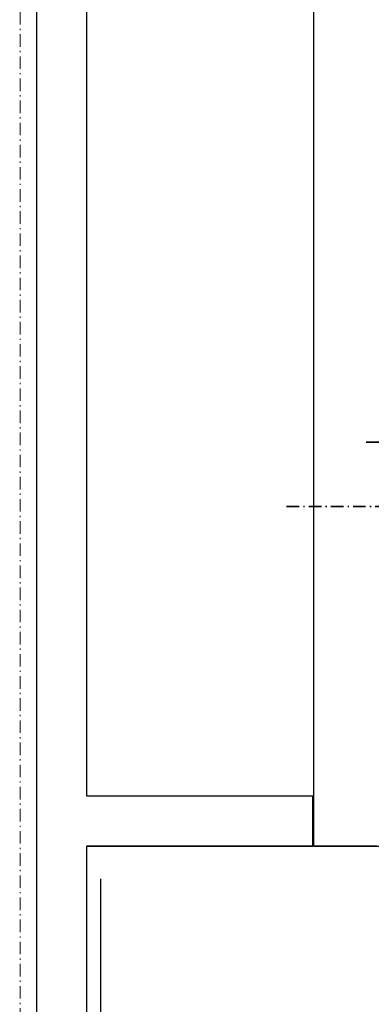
# Model space of a CAD drawing. Header units: millimetres. Extents: x -8642 to 28269, y -6609 to 3701.
# Tile 21 of 256: x -1473 to -1389, y -5141 to -4905. Entities that reach past the tile are written whole.
import ezdxf

# ---------------------------------------------------------------- set-up
doc = ezdxf.new("R2010")
doc.units = ezdxf.units.MM
doc.header["$LTSCALE"] = 1000
doc.header["$MEASUREMENT"] = 0
for name, pattern in [('rzut 1 pietra$0$ArchiTECH.PC 5. Line Type', [0.0053, 0.003, -0.001, 0.0003, -0.001]), ('rzut 1 pietra$0$ArchiTECH.PC Solid Line Type', [0]), ('SUFIT_1 PIETRO$0$ArchiTECH.PC 5. Line Type', [0.0053, 0.003, -0.001, 0.0003, -0.001]), ('SUFIT_1 PIETRO$0$ArchiTECH.PC Solid Line Type', [0])]:
    doc.linetypes.add(name, pattern=pattern)
doc.layers.add('IS_ARCH', color=254, linetype='Continuous', lineweight=18)
doc.layers.add('SUFIT_1 PIETRO$0$INWENTARYZACJA', color=254, linetype='Continuous')
doc.layers.add('SUFIT_1 PIETRO$0$Kalka 1', color=254, linetype='Continuous')

msp = doc.modelspace()

# ---------------------------------------------------------------- linework, layer by layer
at = {"layer": 'IS_ARCH', "linetype": 'rzut 1 pietra$0$ArchiTECH.PC 5. Line Type'}
for p, q in [((-1472.53, -3085.14), (-1472.84, -6169.3)), ((-1409, -5021.35), (-1359, -5021.35)), ((-1409, -5021.35), (-1359, -5021.35)), ((-1409, -5021.35), (-1359, -5021.35))]:
    msp.add_line(p, q, dxfattribs=at)
at = {"layer": 'IS_ARCH', "linetype": 'rzut 1 pietra$0$ArchiTECH.PC Solid Line Type'}
for p, q in [((-1468.82, -4677.03), (-1468.82, -5247.03)), ((-1456.82, -5090.68), (-1456.82, -4839.93)), ((-1402.54, -4839.93), (-1402.54, -5102.64)), ((-1390.01, -5005.93), (-1377.43, -5005.93)), ((-1390.01, -5005.93), (-1377.43, -5005.93)), ((-1390.01, -5005.93), (-1377.43, -5005.93)), ((-1402.54, -5090.68), (-1456.82, -5090.68)), ((-1456.82, -5247.03), (-1456.82, -5102.68)), ((-1456.82, -5102.68), (-1402.54, -5102.68)), ((-1402.54, -5102.64), (-1387.54, -5102.64))]:
    msp.add_line(p, q, dxfattribs=at)
at = {"layer": 'SUFIT_1 PIETRO$0$INWENTARYZACJA', "linetype": 'SUFIT_1 PIETRO$0$ArchiTECH.PC Solid Line Type'}
for p, q in [((-1468.82, -4677.11), (-1468.82, -5247.11)), ((-1402.54, -4835.62), (-1402.54, -5102.73)), ((-1456.82, -5090.76), (-1456.82, -4840.01)), ((-1390.01, -5006.02), (-1377.43, -5006.02)), ((-1390.01, -5006.02), (-1377.43, -5006.02)), ((-1390.01, -5006.02), (-1377.43, -5006.02)), ((-1402.73, -5090.76), (-1456.82, -5090.76)), ((-1402.73, -5102.76), (-1402.73, -5090.76)), ((-1456.82, -5247.11), (-1456.82, -5102.76)), ((-1456.82, -5102.76), (-1402.73, -5102.76)), ((-1402.54, -5102.73), (-1207.25, -5102.73))]:
    msp.add_line(p, q, dxfattribs=at)
at = {"layer": 'SUFIT_1 PIETRO$0$INWENTARYZACJA', "linetype": 'SUFIT_1 PIETRO$0$ArchiTECH.PC 5. Line Type'}
msp.add_line((-1409, -5021.43), (-1359, -5021.44), dxfattribs=at)
msp.add_line((-1409, -5021.43), (-1359, -5021.44), dxfattribs=at)
msp.add_line((-1409, -5021.43), (-1359, -5021.44), dxfattribs=at)
at = {"layer": 'SUFIT_1 PIETRO$0$Kalka 1', "linetype": 'SUFIT_1 PIETRO$0$ArchiTECH.PC Solid Line Type'}
msp.add_line((-1453.53, -5110.58), (-1453.68, -5330.41), dxfattribs=at)

doc.saveas('drawing.dxf')
